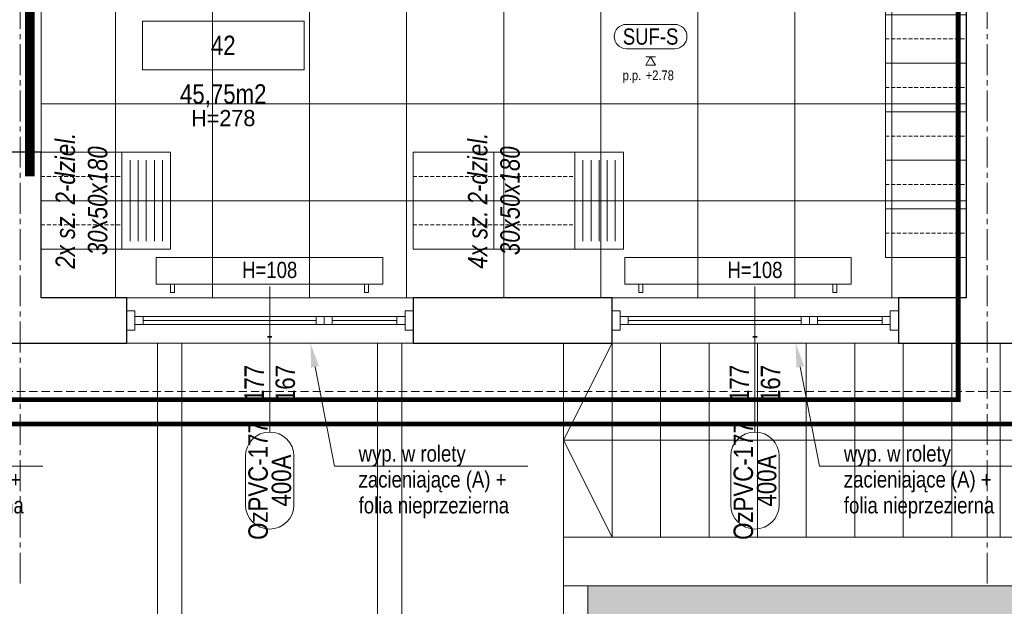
# Model space of a CAD drawing. Header units: millimetres. Extents: x -291747 to 77132, y 46721 to 203932.
# Tile 65 of 110: x 69865 to 70474, y 90526 to 90889. Entities that reach past the tile are written whole.
import ezdxf
from ezdxf import colors
from ezdxf.entities.mleader import LeaderData, LeaderLine
from ezdxf.enums import TextEntityAlignment as Align
from ezdxf.math import Vec2, Vec3

# ---------------------------------------------------------------- set-up
doc = ezdxf.new("R2010")
doc.units = ezdxf.units.MM
doc.header["$MEASUREMENT"] = 0
for name, pattern in [('xreff_LSN_szatnie_PW_rzuty_14$0$CENTER', [2, 1.25, -0.25, 0.25, -0.25]), ('xreff_LSN_szatnie_PW_rzuty_14$0$CENTER2', [28.575, 19.05, -3.175, 3.175, -3.175]), ('xreff_LSN_szatnie_PW_rzuty_14$0$DASHED', [19.05, 12.7, -6.35]), ('xreff_LSN_szatnie_PW_rzuty_14$0$HIDDEN2', [4.7625, 3.175, -1.5875])]:
    doc.linetypes.add(name, pattern=pattern)
doc.layers.get('0').update_dxf_attribs({"lineweight": 9})
doc.layers.get('Defpoints').update_dxf_attribs({"lineweight": 9})
for name, color, linetype, lineweight in [('FL-xref', 250, 'Continuous', 9), ('xreff_LSN_szatnie_PW_rzuty_14$0$A hatch', 8, 'Continuous', 5), ('xreff_LSN_szatnie_PW_rzuty_14$0$A okna wyposazenie', 8, 'Continuous', 9), ('xreff_LSN_szatnie_PW_rzuty_14$0$A okna zewnetrzne', 8, 'Continuous', 9), ('xreff_LSN_szatnie_PW_rzuty_14$0$A opis', 252, 'Continuous', 9), ('xreff_LSN_szatnie_PW_rzuty_14$0$A opis pom', 252, 'Continuous', 9), ('xreff_LSN_szatnie_PW_rzuty_14$0$A opis pom pow', 252, 'Continuous', 9), ('xreff_LSN_szatnie_PW_rzuty_14$0$A opis stolarka', 252, 'Continuous', 9), ('xreff_LSN_szatnie_PW_rzuty_14$0$A opis stolarka NWD typ', 252, 'Continuous', 9), ('xreff_LSN_szatnie_PW_rzuty_14$0$A opis technologia', 8, 'Continuous', 13), ('xreff_LSN_szatnie_PW_rzuty_14$0$A sufit', 252, 'Continuous', 9), ('xreff_LSN_szatnie_PW_rzuty_14$0$A sufit obrys', 252, 'Continuous', 9), ('xreff_LSN_szatnie_PW_rzuty_14$0$A sufit podwieszany opis', 8, 'Continuous', 13), ('xreff_LSN_szatnie_PW_rzuty_14$0$A widok', 252, 'Continuous', 9), ('xreff_LSN_szatnie_PW_rzuty_14$0$A widok wyżej', 252, 'xreff_LSN_szatnie_PW_rzuty_14$0$DASHED', 9), ('xreff_LSN_szatnie_PW_rzuty_14$0$A wyposazenie meblowe', 8, 'Continuous', 9), ('xreff_LSN_szatnie_PW_rzuty_14$0$A zakres', 252, 'Continuous', 9), ('xreff_LSN_szatnie_PW_rzuty_14$0$A-Wall', 252, 'Continuous', 9), ('xreff_LSN_szatnie_PW_rzuty_14$0$IS grzejniki', 8, 'Continuous', 9), ('xreff_LSN_szatnie_PW_rzuty_14$0$S-Grid-Iden', 8, 'xreff_LSN_szatnie_PW_rzuty_14$0$CENTER2', 9)]:
    doc.layers.add(name, color=color, linetype=linetype, lineweight=lineweight)
doc.layers.add('xreff_LSN_szatnie_PW_rzuty_14$0$A nadproza SBN', color=252, linetype='xreff_LSN_szatnie_PW_rzuty_14$0$CENTER', lineweight=9, transparency=0.25)
doc.layers.add('xreff_LSN_szatnie_PW_rzuty_14$0$A opis ppoż okna', color=252, linetype='Continuous', lineweight=9, transparency=0.25)
doc.styles.add('xreff_LSN_szatnie_PW_rzuty_14$0$Standard', font='txt')
doc.styles.add('xreff_LSN_szatnie_PW_rzuty_14$0$STYL ASA', font='ARIALN.TTF')

# ---------------------------------------------------------------- blocks, each defined once
blk = doc.blocks.new('xreff_LSN_szatnie_PW_rzuty_14$0$szafka dwudzielna 30x50x180')
blk.add_lwpolyline([(25, 15), (-25, 15), (-25, -15), (25, -15)], close=True)
at = {"linetype": 'xreff_LSN_szatnie_PW_rzuty_14$0$HIDDEN2', "lineweight": 9, "ltscale": 0.75}
blk.add_lwpolyline([(-25, 0), (25, 0)], dxfattribs=at)
blk = doc.blocks.new('*U5725')
at = {"layer": 'xreff_LSN_szatnie_PW_rzuty_14$0$A wyposazenie meblowe', "xscale": -1, "rotation": 90}
blk.add_blockref('xreff_LSN_szatnie_PW_rzuty_14$0$szafka dwudzielna 30x50x180', (0, 0), dxfattribs=at)
blk = doc.blocks.new('*U5726')
at = {"color": 0, "linetype": 'ByBlock', "lineweight": -2, "transparency": 16777216}
for p in [(0, 0), (30, 0)]:
    blk.add_blockref('*U5725', p, dxfattribs=at)
blk = doc.blocks.new('*U5727')
at = {"layer": 'xreff_LSN_szatnie_PW_rzuty_14$0$A wyposazenie meblowe', "xscale": -1, "rotation": 90}
blk.add_blockref('xreff_LSN_szatnie_PW_rzuty_14$0$szafka dwudzielna 30x50x180', (0, 0), dxfattribs=at)
blk = doc.blocks.new('*U5728')
at = {"color": 0, "linetype": 'ByBlock', "lineweight": -2, "transparency": 16777216}
for p in [(0, 50), (30, 50), (0, 0), (30, 0)]:
    blk.add_blockref('*U5727', p, dxfattribs=at)
blk = doc.blocks.new('*U5735')
at = {"layer": 'xreff_LSN_szatnie_PW_rzuty_14$0$A wyposazenie meblowe', "xscale": -1, "rotation": 90}
blk.add_blockref('xreff_LSN_szatnie_PW_rzuty_14$0$szafka dwudzielna 30x50x180', (0, 0), dxfattribs=at)
blk = doc.blocks.new('*U5736')
at = {"color": 0, "linetype": 'ByBlock', "lineweight": -2, "transparency": 16777216}
for p in [(0, 0), (30, 0), (60, 0), (90, 0), (120, 0), (150, 0), (180, 0), (210, 0), (240, 0), (270, 0), (300, 0), (330, 0), (360, 0), (390, 0), (420, 0), (450, 0)]:
    blk.add_blockref('*U5735', p, dxfattribs=at)
blk = doc.blocks.new('xreff_LSN_szatnie_PW_rzuty_14$0$lawka2')
blk.add_lwpolyline([(-30, 0), (30, 0), (30, 30), (-30, 30)], close=True)
at = {"lineweight": 9}
for points in [[(-25, 25), (25, 25)], [(-25, 20), (25, 20)], [(-25, 15), (25, 15)], [(-25, 10), (25, 10)], [(-25, 5), (25, 5)]]:
    blk.add_lwpolyline(points, dxfattribs=at)
at = {"layer": 'Defpoints'}
for points in [[(-30, 30), (0, 30), (0, 0), (-30, 0)], [(0, 30), (30, 30), (30, 0), (0, 0)]]:
    blk.add_lwpolyline(points, close=True, dxfattribs=at)
blk = doc.blocks.new('xreff_LSN_szatnie_PW_rzuty_14$0$blok do okna')
for points in [[(28.5, 2.5), (33.5, 2.5), (33.5, -2.5), (28.5, -2.5)], [(33.5, 2.5), (38.5, 2.5), (38.5, -2.5), (33.5, -2.5)]]:
    blk.add_lwpolyline(points, close=True)
for points in [[(-78.5, 0), (28.5, 0)], [(38.5, 0), (78.5, 0)]]:
    blk.add_lwpolyline(points)
blk = doc.blocks.new('xreff_LSN_szatnie_PW_rzuty_14$0$wtag_LEFT')
at = {"transparency": 33554687, "elevation": 0}
for points in [[(-30, 0), (30, 0)], [(30, 0), (60, 0)]]:
    blk.add_lwpolyline(points, dxfattribs=at)
at = {"layer": 'xreff_LSN_szatnie_PW_rzuty_14$0$A opis stolarka NWD typ', "transparency": 33554687, "elevation": 0}
blk.add_lwpolyline([(-75, 15, 1), (-75, -15), (-45, -15, 1), (-45, 15)], format="xyb", close=True, dxfattribs=at)
at = {"ltscale": 0.1, "transparency": 33554687, "style": 'xreff_LSN_szatnie_PW_rzuty_14$0$STYL ASA'}
blk.add_attdef('WINDOWS:PARAPET', text='', height=10, rotation=90, dxfattribs=at).set_placement((70.22, 0, 0), align=Align.MIDDLE_CENTER)
blk.add_attdef('WINDOWS:SZEROKOŚĆ', text='', height=12, dxfattribs=at).set_placement((0, 0), align=Align.BOTTOM_CENTER)
blk.add_attdef('WINDOWS:WYSOKOŚĆ', text='', height=12, dxfattribs=at).set_placement((0, -3.6), align=Align.TOP_CENTER)
at = {"layer": 'xreff_LSN_szatnie_PW_rzuty_14$0$A opis ppoż okna', "ltscale": 0.1, "transparency": 33554687, "style": 'xreff_LSN_szatnie_PW_rzuty_14$0$STYL ASA'}
blk.add_attdef('WINDOWS:PPOŻ', text='', height=10, rotation=90, dxfattribs=at).set_placement((30, 0, 0), align=Align.MIDDLE_CENTER)
at = {"layer": 'xreff_LSN_szatnie_PW_rzuty_14$0$A opis stolarka NWD typ', "ltscale": 0.1, "transparency": 33554687, "style": 'xreff_LSN_szatnie_PW_rzuty_14$0$STYL ASA'}
blk.add_attdef('WINDOWS:TYP', text='', height=12, dxfattribs=at).set_placement((-60, -2.4), align=Align.BOTTOM_CENTER)
blk.add_attdef('WINDOWS:PODTYP', text='', height=12, dxfattribs=at).set_placement((-60, -1.2), align=Align.TOP_CENTER)
blk = doc.blocks.new('xreff_LSN_szatnie_PW_rzuty_14$0$tag wn')
blk.add_lwpolyline([(-25, -7.5), (25, -7.5), (25, 7.5), (-25, 7.5)], close=True)
at = {"style": 'xreff_LSN_szatnie_PW_rzuty_14$0$STYL ASA'}
blk.add_attdef('ROOM:NO', text='', height=6, dxfattribs=at).set_placement((0, 0), align=Align.MIDDLE_CENTER)
at = {"layer": 'xreff_LSN_szatnie_PW_rzuty_14$0$A opis pom pow', "style": 'xreff_LSN_szatnie_PW_rzuty_14$0$STYL ASA'}
blk.add_attdef('ROOM:AREA', text='', height=6, dxfattribs=at).set_placement((0, -15), align=Align.MIDDLE_CENTER)
blk = doc.blocks.new('xreff_LSN_szatnie_PW_rzuty_14$0$metka')
blk.add_lwpolyline([(-15, -7.5), (15, -7.5, 0.414214), (22.5, 0), (22.5, 0, 0.414214), (15, 7.5), (-15, 7.5, 0.414214), (-22.5, 0), (-22.5, 0, 0.414214)], format="xyb", close=True)
at = {"style": 'xreff_LSN_szatnie_PW_rzuty_14$0$STYL ASA'}
blk.add_attdef('DETAIL:NO', text='', height=10, dxfattribs=at).set_placement((0, 0), align=Align.MIDDLE_CENTER)
blk = doc.blocks.new('xreff_LSN_szatnie_PW_rzuty_14$0$Anno_Elevation_Label_8')
at = {"color": 0, "linetype": 'ByBlock'}
blk.add_line((-0.05, 0), (0.05, 0), dxfattribs=at)
blk.add_lwpolyline([(0, 0), (-0.05, -0.087), (0.05, -0.087)], close=True, dxfattribs=at)
at = {"color": 0, "linetype": 'ByBlock', "style": 'xreff_LSN_szatnie_PW_rzuty_14$0$STYL ASA'}
blk.add_attdef('PREFIX', text='', height=0.1, dxfattribs=at).set_placement((-0.097, -0.241), align=Align.RIGHT)
for tag, p in [('ELEVATION', (-0.05, -0.241)), ('SUFFIX', (-0.05, -0.381))]:
    blk.add_attdef(tag, p, '', height=0.1, dxfattribs=at)
blk = doc.blocks.new('xreff_LSN_szatnie_PW_rzuty_14')
at = {"layer": 'xreff_LSN_szatnie_PW_rzuty_14$0$A hatch', "transparency": 33554495}
h = blk.add_hatch(dxfattribs=at)
h.set_pattern_fill('GRASS', color=256, scale=4)
h.set_pattern_definition([(90, (0, 0), (-71.84205, 71.84205), [19.05, -124.6341]), (45, (0, 0), (-71.84205, 71.84205), [19.05, -82.55]), (135, (0, 0), (-71.84205, -71.84205), [19.05, -82.55])])
edge = h.paths.add_edge_path()
edge.add_spline(control_points=[(73831.5, 88934.68), (73821.36, 88950.89), (73811.24, 88967.07), (73777.87, 89019.69), (73754.29, 89055.73), (73718.41, 89105.36), (73707.36, 89120.03), (73684.52, 89148.75), (73672.74, 89162.81), (73654.38, 89183.36), (73648.14, 89190.12), (73632.69, 89206.37), (73623.35, 89215.76), (73602.5, 89235.86), (73590.89, 89246.5), (73522.6, 89306.14), (73459.37, 89350), (73322.18, 89426.9), (73248.22, 89459.94), (73069.97, 89523.2), (72963.12, 89549.77), (72743.28, 89584.73), (72630.3, 89593.11), (72404.88, 89591.72), (72292.43, 89581.95), (72113.07, 89550.96), (72044.07, 89534.98), (71910.9, 89495.5), (71846.73, 89471.98), (71725.02, 89417.48), (71667.49, 89386.49), (71560.83, 89317.11), (71511.71, 89278.72), (71449.3, 89219.14), (71431.82, 89200.98), (71407.01, 89172.79), (71398.98, 89163.23), (71383.4, 89143.81), (71375.85, 89133.93), (71359.01, 89110.82), (71349.87, 89097.48), (71316.18, 89045.24), (71294.19, 89004.53), (71248.09, 88905.26), (71225.84, 88845.34), (71186.66, 88721.6), (71169.74, 88657.78), (71142.4, 88545.8), (71131.46, 88498.08), (71120.5, 88450.28)], knot_values=[0, 0, 0, 0, 57.207065, 57.207065, 187.181956, 187.181956, 242.95388, 242.95388, 298.725803, 298.725803, 326.611765, 326.611765, 366.532108, 366.532108, 413.640335, 413.640335, 636.601339, 636.601339, 859.562342, 859.562342, 1147.4948, 1147.4948, 1435.427258, 1435.427258, 1723.359715, 1723.359715, 1909.892427, 1909.892427, 2096.425139, 2096.425139, 2282.95785, 2282.95785, 2469.490562, 2469.490562, 2547.228377, 2547.228377, 2586.097284, 2586.097284, 2624.966192, 2624.966192, 2675.594063, 2675.594063, 2819.436148, 2819.436148, 3012.724073, 3012.724073, 3206.011998, 3206.011998, 3347.114496, 3347.114496, 3347.114496, 3347.114496], degree=3, periodic=0)
edge.add_line((71120.5, 88450.28), (73831.5, 88934.68))
h.paths.add_polyline_path([(69699.19, 89521.76), (65252.06, 89442.82), (65252.06, 88327.22), (70701.68, 88327.22), (70701.68, 88536.91, 0.419422)])
h.paths.add_polyline_path([(66521.59, 90689.22), (65352.68, 90689.22), (65352.68, 90659.22), (65323.18, 90659.22), (65323.18, 90689.22), (65229.94, 90689.22), (65239.64, 90142.71), (66521.59, 90165.46)])
edge = h.paths.add_edge_path()
edge.add_line((67744.6, 90689.22), (68718.74, 90689.22))
edge.add_line((68718.74, 90689.22), (68718.74, 90265.3))
edge.add_arc((68483.74, 90265.3), 235, -15.04019, 0, ccw=False)
edge.add_line((68710.69, 90204.32), (67744.6, 90187.17))
edge.add_line((67744.6, 90187.17), (67744.6, 90689.22))
edge = h.paths.add_edge_path()
edge.add_line((69340.24, 90689.22), (69815.68, 90689.22))
edge.add_line((69815.68, 90689.22), (69815.68, 90223.94))
edge.add_line((69815.68, 90223.94), (69350.6, 90215.68))
edge.add_arc((69575.24, 90284.68), 235, 180, 197.07407, ccw=False)
edge.add_line((69340.24, 90284.68), (69340.24, 90689.22))
edge = h.paths.add_edge_path()
edge.add_line((70216.68, 90539.22), (71051.68, 90539.22))
edge.add_line((71051.68, 90539.22), (71051.68, 90689.22))
edge.add_line((71051.68, 90689.22), (71234.68, 90689.22))
edge.add_line((71234.68, 90689.22), (71234.68, 90312.98))
edge.add_arc((71169.68, 90312.98), 65, 271.01694, 360, ccw=False)
edge.add_line((71170.84, 90247.99), (70216.68, 90231.09))
edge.add_line((70216.68, 90231.09), (70216.68, 90539.22))
edge = h.paths.add_edge_path()
edge.add_line((72662.68, 90689.22), (72890.68, 90689.22))
edge.add_line((72890.68, 90689.22), (72890.68, 90659.22))
edge.add_line((72890.68, 90659.22), (72903.68, 90659.22))
edge.add_line((72903.68, 90659.22), (72901.85, 90108.69))
edge.add_arc((72897.68, 90343.65), 235, 180, 271.01694, ccw=False)
edge.add_line((72662.68, 90343.65), (72662.68, 90689.22))
at = {"layer": 'xreff_LSN_szatnie_PW_rzuty_14$0$A hatch'}
for points in [[(69950.68, 90689.22), (69950.68, 90211.33), (70101.68, 90214.01), (70101.68, 90689.22)], [(69965.68, 90689.22), (69965.68, 90226.6), (70086.68, 90228.75), (70086.68, 90689.22)]]:
    blk.add_lwpolyline(points, dxfattribs=at)
for points in [[(70201.68, 90689.22), (70201.68, 90215.79), (71171.1, 90232.99, 0.409025), (71249.68, 90312.98), (71249.68, 90689.22)], [(70216.68, 90539.22), (70216.68, 90231.05), (71170.84, 90247.99, 0.409025), (71234.68, 90312.98), (71234.68, 90689.22)]]:
    blk.add_lwpolyline(points, format="xyb", dxfattribs=at)
at = {"layer": 'xreff_LSN_szatnie_PW_rzuty_14$0$A nadproza SBN', "ltscale": 4, "const_width": 6}
blk.add_lwpolyline([(69871.68, 90972.22), (69871.68, 90792.22)], dxfattribs=at)
at = {"layer": 'xreff_LSN_szatnie_PW_rzuty_14$0$A okna zewnetrzne', "linetype": 'Continuous', "lineweight": 9}
for p, q in [((69931.68, 90717.22), (70108.68, 90717.22)), ((70231.68, 90717.22), (70408.68, 90717.22)), ((69941.68, 90700.72), (69941.68, 90705.72)), ((70098.68, 90700.72), (70098.68, 90705.72)), ((70241.68, 90700.72), (70241.68, 90705.72)), ((70398.68, 90700.72), (70398.68, 90705.72)), ((69931.68, 90689.22), (70108.68, 90689.22)), ((70231.68, 90689.22), (70408.68, 90689.22))]:
    blk.add_line(p, q, dxfattribs=at)
for points in [[(69936.68, 90709.22), (69931.68, 90709.22), (69931.68, 90697.22), (69936.68, 90697.22)], [(69936.68, 90700.72), (69936.68, 90705.72), (70103.68, 90705.72), (70103.68, 90700.72)], [(70103.68, 90709.22), (70108.68, 90709.22), (70108.68, 90697.22), (70103.68, 90697.22)], [(70236.68, 90709.22), (70231.68, 90709.22), (70231.68, 90697.22), (70236.68, 90697.22)], [(70236.68, 90700.72), (70236.68, 90705.72), (70403.68, 90705.72), (70403.68, 90700.72)], [(70403.68, 90709.22), (70408.68, 90709.22), (70408.68, 90697.22), (70403.68, 90697.22)]]:
    blk.add_lwpolyline(points, close=True, dxfattribs=at)
at = {"layer": 'xreff_LSN_szatnie_PW_rzuty_14$0$A sufit', "linetype": 'Continuous', "lineweight": 9}
for p, q in [((70164.68, 90717.22), (70164.68, 91254.22)), ((70224.68, 90717.22), (70224.68, 91254.22)), ((70284.68, 90717.22), (70284.68, 91254.22)), ((70344.68, 90717.22), (70344.68, 91254.22)), ((69924.68, 90717.22), (69924.68, 91225.22)), ((70404.68, 90717.22), (70404.68, 91222.22)), ((69878.68, 90837.22), (70450.68, 90837.22)), ((69878.68, 90777.22), (70450.68, 90777.22)), ((69878.68, 90717.22), (70450.68, 90717.22))]:
    blk.add_line(p, q, dxfattribs=at)
for points in [[(69984.68, 90717.22), (69984.68, 91257.22)], [(70044.68, 90717.22), (70044.68, 91257.22)], [(70104.68, 90717.22), (70104.68, 91257.22)]]:
    blk.add_lwpolyline(points, dxfattribs=at)
at = {"layer": 'xreff_LSN_szatnie_PW_rzuty_14$0$A sufit obrys'}
blk.add_lwpolyline([(70450.68, 91222.22), (70344.68, 91222.22), (70344.68, 91254.22), (70146.68, 91254.22), (70146.68, 91257.72), (69946.68, 91257.72), (69946.68, 91225.22), (69878.68, 91225.22), (69878.68, 90717.22), (70450.68, 90717.22)], close=True, dxfattribs=at)
at = {"layer": 'xreff_LSN_szatnie_PW_rzuty_14$0$A widok'}
for points in [[(70231.68, 90689.22), (70201.68, 90689.22), (70201.68, 90569.22), (70231.68, 90569.22)], [(70261.68, 90689.22), (70231.68, 90689.22), (70231.68, 90569.22), (70261.68, 90569.22)], [(70291.68, 90689.22), (70261.68, 90689.22), (70261.68, 90569.22), (70291.68, 90569.22)], [(70321.68, 90689.22), (70291.68, 90689.22), (70291.68, 90569.22), (70321.68, 90569.22)], [(70351.68, 90689.22), (70321.68, 90689.22), (70321.68, 90569.22), (70351.68, 90569.22)], [(70381.68, 90689.22), (70351.68, 90689.22), (70351.68, 90569.22), (70381.68, 90569.22)], [(70411.68, 90689.22), (70381.68, 90689.22), (70381.68, 90569.22), (70411.68, 90569.22)], [(70441.68, 90689.22), (70411.68, 90689.22), (70411.68, 90569.22), (70441.68, 90569.22)], [(70471.68, 90689.22), (70441.68, 90689.22), (70441.68, 90569.22), (70471.68, 90569.22)], [(70501.68, 90689.22), (70471.68, 90689.22), (70471.68, 90569.22), (70501.68, 90569.22)]]:
    blk.add_lwpolyline(points, close=True, dxfattribs=at)
for points in [[(71021.68, 90689.22), (71021.68, 90569.22), (70201.68, 90569.22), (70201.68, 90539.22), (71051.68, 90539.22), (71051.68, 90689.22)], [(70231.68, 90689.22), (70201.68, 90629.22), (70231.68, 90569.22)], [(70771.68, 90629.22), (70201.68, 90629.22)]]:
    blk.add_lwpolyline(points, dxfattribs=at)
at = {"layer": 'xreff_LSN_szatnie_PW_rzuty_14$0$A widok wyżej', "linetype": 'xreff_LSN_szatnie_PW_rzuty_14$0$DASHED', "lineweight": 9, "ltscale": 0.2}
for p, q in [((70108.68, 90717.22), (69931.68, 90717.22)), ((70408.68, 90717.22), (70231.68, 90717.22)), ((69931.68, 90689.22), (70108.68, 90689.22)), ((70231.68, 90689.22), (70408.68, 90689.22))]:
    blk.add_line(p, q, dxfattribs=at)
at = {"layer": 'xreff_LSN_szatnie_PW_rzuty_14$0$A widok wyżej', "ltscale": 0.2}
blk.add_lwpolyline([(69852.68, 90957.22), (69878.68, 90957.22), (69878.68, 90807.22), (69852.68, 90807.22)], close=True, dxfattribs=at)
at = {"layer": 'xreff_LSN_szatnie_PW_rzuty_14$0$A widok wyżej', "ltscale": 0.4}
blk.add_lwpolyline([(65352.68, 90659.22), (72855.68, 90659.22)], dxfattribs=at)
at = {"layer": 'xreff_LSN_szatnie_PW_rzuty_14$0$A zakres', "linetype": 'xreff_LSN_szatnie_PW_rzuty_14$0$DASHED', "transparency": 33554623, "const_width": 3}
for points in [[(67446.18, 92031.22), (67446.18, 90639.22), (72869.68, 90639.22), (72869.68, 92031.22)], [(68277.93, 92016.22), (68277.93, 91474.47), (68277.93, 91474.47), (68277.93, 91223.47), (68661.68, 91223.47), (68661.68, 90654.22), (70445.68, 90654.22), (70445.68, 91263.97), (70078.68, 91263.97), (70078.68, 91463.22), (69842.68, 91463.22), (69842.68, 92016.22)]]:
    blk.add_lwpolyline(points, close=True, dxfattribs=at)
at = {"layer": 'xreff_LSN_szatnie_PW_rzuty_14$0$A-Wall', "linetype": 'Continuous', "lineweight": 25}
for p, q in [((70450.68, 91222.22), (70450.68, 90717.22)), ((69878.68, 90807.22), (69852.68, 90807.22)), ((69878.68, 90717.22), (69878.68, 90807.22)), ((69931.68, 90717.22), (69878.68, 90717.22)), ((69931.68, 90689.22), (69931.68, 90717.22)), ((70108.68, 90717.22), (70108.68, 90689.22)), ((70231.68, 90717.22), (70108.68, 90717.22)), ((70231.68, 90689.22), (70231.68, 90717.22)), ((70408.68, 90717.22), (70408.68, 90689.22)), ((70450.68, 90717.22), (70408.68, 90717.22)), ((69808.68, 90689.22), (69931.68, 90689.22)), ((70108.68, 90689.22), (70231.68, 90689.22)), ((70408.68, 90689.22), (70528.68, 90689.22))]:
    blk.add_line(p, q, dxfattribs=at)
at = {"layer": 'xreff_LSN_szatnie_PW_rzuty_14$0$IS grzejniki'}
for p, q in [((70089.91, 90742.16), (69949.91, 90742.16)), ((69949.91, 90742.16), (69949.91, 90725.56)), ((70089.91, 90725.56), (70089.91, 90742.16)), ((70379.47, 90742.16), (70239.47, 90742.16)), ((70239.47, 90742.16), (70239.47, 90725.56)), ((70379.47, 90725.56), (70379.47, 90742.16)), ((69949.91, 90725.56), (70089.91, 90725.56)), ((69958.66, 90725.56), (69958.66, 90720.56)), ((69961.16, 90720.56), (69961.16, 90725.56)), ((70078.66, 90720.56), (70078.66, 90725.56)), ((70081.16, 90725.56), (70081.16, 90720.56)), ((70239.47, 90725.56), (70379.47, 90725.56)), ((70248.22, 90725.56), (70248.22, 90720.56)), ((70250.72, 90720.56), (70250.72, 90725.56)), ((70368.22, 90720.56), (70368.22, 90725.56)), ((70370.72, 90725.56), (70370.72, 90720.56)), ((69958.66, 90720.56), (69961.16, 90720.56)), ((70081.16, 90720.56), (70078.66, 90720.56)), ((70248.22, 90720.56), (70250.72, 90720.56)), ((70370.72, 90720.56), (70368.22, 90720.56))]:
    blk.add_line(p, q, dxfattribs=at)
at = {"layer": 'xreff_LSN_szatnie_PW_rzuty_14$0$S-Grid-Iden'}
for points in [[(69865.68, 92131.22), (69865.68, 90539.22)], [(70463.68, 92131.22), (70463.68, 90539.22)]]:
    blk.add_lwpolyline(points, dxfattribs=at)
at = {"rotation": 90.00000000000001}
for name, p in [('*U5736', (70425.68, 90757.22)), ('*U5726', (69903.68, 90762.22)), ('*U5728', (70183.68, 90762.22))]:
    blk.add_blockref(name, p, dxfattribs=at)
at = {"layer": 'xreff_LSN_szatnie_PW_rzuty_14$0$A okna zewnetrzne', "linetype": 'Continuous', "lineweight": 9, "extrusion": (0, 0, -1), "zscale": -1, "rotation": 180}
for p in [(-70020.18, 90703.22), (-70320.18, 90703.22)]:
    blk.add_blockref('xreff_LSN_szatnie_PW_rzuty_14$0$blok do okna', p, dxfattribs=at)
at = {"layer": 'xreff_LSN_szatnie_PW_rzuty_14$0$A opis pom', "linetype": 'Continuous', "lineweight": 9, "xscale": 2, "yscale": 2, "zscale": 2}
blk.add_blockref('xreff_LSN_szatnie_PW_rzuty_14$0$tag wn', (69991.28, 90873.24), dxfattribs=at).add_auto_attribs({'ROOM:NO': '42', 'ROOM:AREA': '45,75m2'})
at = {"layer": 'xreff_LSN_szatnie_PW_rzuty_14$0$A opis stolarka', "linetype": 'Continuous', "lineweight": 9}
ref = blk.add_blockref('xreff_LSN_szatnie_PW_rzuty_14$0$wtag_LEFT', (70020.02, 90664.22, -20), dxfattribs=dict(at, rotation=89.99999999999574))
ref.add_attrib('WINDOWS:TYP', 'OzPVC-177', dxfattribs={"layer": 'xreff_LSN_szatnie_PW_rzuty_14$0$A opis stolarka NWD typ', "ltscale": 0.1, "height": 12, "rotation": 90, "style": 'xreff_LSN_szatnie_PW_rzuty_14$0$STYL ASA'}).set_placement((70022.42, 90604.22, -20), align=Align.BOTTOM_CENTER)
ref.add_attrib('WINDOWS:PODTYP', '400A', dxfattribs={"layer": 'xreff_LSN_szatnie_PW_rzuty_14$0$A opis stolarka NWD typ', "ltscale": 0.1, "height": 12, "rotation": 90, "style": 'xreff_LSN_szatnie_PW_rzuty_14$0$STYL ASA'}).set_placement((70021.22, 90604.22, -20), align=Align.TOP_CENTER)
ref.add_attrib('WINDOWS:SZEROKOŚĆ', '177', dxfattribs={"layer": '0', "ltscale": 0.1, "height": 12, "rotation": 90, "style": 'xreff_LSN_szatnie_PW_rzuty_14$0$STYL ASA'}).set_placement((70020.02, 90664.22, -20), align=Align.BOTTOM_CENTER)
ref.add_attrib('WINDOWS:WYSOKOŚĆ', '167', dxfattribs={"layer": '0', "ltscale": 0.1, "height": 12, "rotation": 90, "style": 'xreff_LSN_szatnie_PW_rzuty_14$0$STYL ASA'}).set_placement((70023.62, 90664.22, -20), align=Align.TOP_CENTER)
ref.add_attrib('WINDOWS:PPOŻ', '-', dxfattribs={"layer": 'xreff_LSN_szatnie_PW_rzuty_14$0$A opis ppoż okna', "ltscale": 0.1, "height": 10, "style": 'xreff_LSN_szatnie_PW_rzuty_14$0$STYL ASA'}).set_placement((70020.02, 90694.22, -20), align=Align.MIDDLE_CENTER)
ref.add_attrib('WINDOWS:PARAPET', 'H=108', dxfattribs={"layer": '0', "ltscale": 0.1, "height": 10, "style": 'xreff_LSN_szatnie_PW_rzuty_14$0$STYL ASA'}).set_placement((70020.02, 90734.44, -20), align=Align.MIDDLE_CENTER)
ref = blk.add_blockref('xreff_LSN_szatnie_PW_rzuty_14$0$wtag_LEFT', (70320.02, 90664.22, -20), dxfattribs=dict(at, rotation=89.99999999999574))
ref.add_attrib('WINDOWS:TYP', 'OzPVC-177', dxfattribs={"layer": 'xreff_LSN_szatnie_PW_rzuty_14$0$A opis stolarka NWD typ', "ltscale": 0.1, "height": 12, "rotation": 90, "style": 'xreff_LSN_szatnie_PW_rzuty_14$0$STYL ASA'}).set_placement((70322.42, 90604.22, -20), align=Align.BOTTOM_CENTER)
ref.add_attrib('WINDOWS:PODTYP', '400A', dxfattribs={"layer": 'xreff_LSN_szatnie_PW_rzuty_14$0$A opis stolarka NWD typ', "ltscale": 0.1, "height": 12, "rotation": 90, "style": 'xreff_LSN_szatnie_PW_rzuty_14$0$STYL ASA'}).set_placement((70321.22, 90604.22, -20), align=Align.TOP_CENTER)
ref.add_attrib('WINDOWS:SZEROKOŚĆ', '177', dxfattribs={"layer": '0', "ltscale": 0.1, "height": 12, "rotation": 90, "style": 'xreff_LSN_szatnie_PW_rzuty_14$0$STYL ASA'}).set_placement((70320.02, 90664.22, -20), align=Align.BOTTOM_CENTER)
ref.add_attrib('WINDOWS:WYSOKOŚĆ', '167', dxfattribs={"layer": '0', "ltscale": 0.1, "height": 12, "rotation": 90, "style": 'xreff_LSN_szatnie_PW_rzuty_14$0$STYL ASA'}).set_placement((70323.62, 90664.22, -20), align=Align.TOP_CENTER)
ref.add_attrib('WINDOWS:PPOŻ', '-', dxfattribs={"layer": 'xreff_LSN_szatnie_PW_rzuty_14$0$A opis ppoż okna', "ltscale": 0.1, "height": 10, "style": 'xreff_LSN_szatnie_PW_rzuty_14$0$STYL ASA'}).set_placement((70320.02, 90694.22, -20), align=Align.MIDDLE_CENTER)
ref.add_attrib('WINDOWS:PARAPET', 'H=108', dxfattribs={"layer": '0', "ltscale": 0.1, "height": 10, "style": 'xreff_LSN_szatnie_PW_rzuty_14$0$STYL ASA'}).set_placement((70320.02, 90734.44, -20), align=Align.MIDDLE_CENTER)
at = {"layer": 'xreff_LSN_szatnie_PW_rzuty_14$0$A sufit podwieszany opis', "linetype": 'Continuous', "lineweight": 13}
blk.add_blockref('xreff_LSN_szatnie_PW_rzuty_14$0$metka', (70255.5, 90878.71), dxfattribs=at).add_auto_attribs({'DETAIL:NO': 'SUF-S'})
at = {"layer": 'xreff_LSN_szatnie_PW_rzuty_14$0$A sufit podwieszany opis', "linetype": 'Continuous', "lineweight": 13, "xscale": 60, "yscale": 60, "zscale": 60}
blk.add_blockref('xreff_LSN_szatnie_PW_rzuty_14$0$Anno_Elevation_Label_8', (70255.5, 90866.21, 278), dxfattribs=at).add_auto_attribs({'PREFIX': 'p.p.', 'ELEVATION': '+2.78'})
at = {"layer": 'xreff_LSN_szatnie_PW_rzuty_14$0$A wyposazenie meblowe', "rotation": 90.00000000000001}
for p in [(69958.68, 90777.22), (70238.68, 90777.22)]:
    blk.add_blockref('xreff_LSN_szatnie_PW_rzuty_14$0$lawka2', p, dxfattribs=at)
at = {"layer": 'xreff_LSN_szatnie_PW_rzuty_14$0$A opis', "linetype": 'Continuous', "lineweight": 9, "insert": (69991.28, 90828.24), "char_height": 10, "attachment_point": 5, "style": 'xreff_LSN_szatnie_PW_rzuty_14$0$Standard'}
blk.add_mtext_dynamic_manual_height_columns('\\A1;\\pxqc;H=278', width=72.7481, gutter_width=1, heights=[0], dxfattribs=at)
at = {"layer": 'xreff_LSN_szatnie_PW_rzuty_14$0$A opis technologia', "char_height": 12, "attachment_point": 5, "rotation": 90, "style": 'xreff_LSN_szatnie_PW_rzuty_14$0$STYL ASA'}
for s, insert in [('\\pxqc;{\\fArial Narrow|b0|i1|c238|p34;2x sz. 2-dziel. 30x50x180}', (69903.68, 90777.22)), ('{\\fArial Narrow|b0|i1|c238|p34;4x sz. 2-dziel. 30x50x180}', (70158.68, 90777.22))]:
    blk.add_mtext_dynamic_manual_height_columns(s, width=141.308, gutter_width=1, heights=[0], dxfattribs=dict(at, insert=insert))
at = {"layer": 'xreff_LSN_szatnie_PW_rzuty_14$0$A okna wyposazenie', "linetype": 'Continuous', "lineweight": 9}
ml = blk.add_multileader_mtext('Standard', dxfattribs=at)
ml.set_content('wyp. w rolety zacieniające (A) + folia nieprzezierna', color=256, style='xreff_LSN_szatnie_PW_rzuty_14$0$STYL ASA')
ml.set_leader_properties()
ml.build(insert=Vec2(0, 0))
ml.multileader.update_dxf_attribs({"text_left_attachment_type": 6, "text_right_attachment_type": 6, "dogleg_length": 3, "arrow_head_size": 15})
ctx = ml.context
ctx.base_point, ctx.char_height, ctx.arrow_head_size, ctx.landing_gap_size, ctx.plane_origin = Vec3(69765, 90613.14), 10, 15, 10, Vec3(69480.81, 90119.75)
ctx.left_attachment, ctx.right_attachment = 6, 6
notes = []
notes.append((ctx, [(0, (1, 1, 0), (69760.01, 90613.15), (1, 0), 4.99, [(0, [(69745.18, 90689.22)], 0, [])])]))
ctx.mtext.insert, ctx.mtext.width, ctx.mtext.line_spacing_factor, ctx.mtext.flow_direction = Vec3(69775, 90625.92), 103.629, 0.96, 5
ml = blk.add_multileader_mtext('Standard', dxfattribs=at)
ml.set_content('wyp. w rolety zacieniające (A) + folia nieprzezierna', color=256, style='xreff_LSN_szatnie_PW_rzuty_14$0$STYL ASA')
ml.set_leader_properties()
ml.build(insert=Vec2(0, 0))
ml.multileader.update_dxf_attribs({"text_left_attachment_type": 6, "text_right_attachment_type": 6, "dogleg_length": 3, "arrow_head_size": 15})
ctx = ml.context
ctx.base_point, ctx.char_height, ctx.arrow_head_size, ctx.landing_gap_size, ctx.plane_origin = Vec3(70065, 90613.14), 10, 15, 10, Vec3(69780.81, 90119.75)
ctx.left_attachment, ctx.right_attachment = 6, 6
notes.append((ctx, [(0, (1, 1, 0), (70060.01, 90613.15), (1, 0), 4.99, [(0, [(70045.18, 90689.22)], 0, [])])]))
ctx.mtext.insert, ctx.mtext.width, ctx.mtext.line_spacing_factor, ctx.mtext.flow_direction = Vec3(70075, 90625.92), 103.629, 0.96, 5
ml = blk.add_multileader_mtext('Standard', dxfattribs=at)
ml.set_content('wyp. w rolety zacieniające (A) + folia nieprzezierna', color=256, style='xreff_LSN_szatnie_PW_rzuty_14$0$STYL ASA')
ml.set_leader_properties()
ml.build(insert=Vec2(0, 0))
ml.multileader.update_dxf_attribs({"text_left_attachment_type": 6, "text_right_attachment_type": 6, "dogleg_length": 3, "arrow_head_size": 15})
ctx = ml.context
ctx.base_point, ctx.char_height, ctx.arrow_head_size, ctx.landing_gap_size, ctx.plane_origin = Vec3(70365, 90613.14), 10, 15, 10, Vec3(70080.81, 90119.75)
ctx.left_attachment, ctx.right_attachment = 6, 6
notes.append((ctx, [(0, (1, 1, 0), (70360.01, 90613.15), (1, 0), 4.99, [(0, [(70345.18, 90689.22)], 0, [])])]))
ctx.mtext.insert, ctx.mtext.width, ctx.mtext.line_spacing_factor, ctx.mtext.flow_direction = Vec3(70375, 90625.92), 103.629, 0.96, 5
for ctx, leaders in notes:
    for number, flags, end, landing, length, lines in leaders:
        leader = LeaderData()
        leader.index, (leader.has_last_leader_line, leader.has_dogleg_vector, leader.attachment_direction) = number, flags
        leader.last_leader_point, leader.dogleg_vector, leader.dogleg_length = Vec3(end), Vec3(landing), length
        for number, points, colour, breaks in lines:
            line = LeaderLine()
            line.index, line.vertices, line.color, line.breaks = number, Vec3.list(points), colors.encode_raw_color(colour), breaks
            leader.lines.append(line)
        ctx.leaders.append(leader)

msp = doc.modelspace()

# ---------------------------------------------------------------- block references
at = {"layer": 'FL-xref'}
msp.add_blockref('xreff_LSN_szatnie_PW_rzuty_14', (0, 0), dxfattribs=at)

doc.saveas('drawing.dxf')
